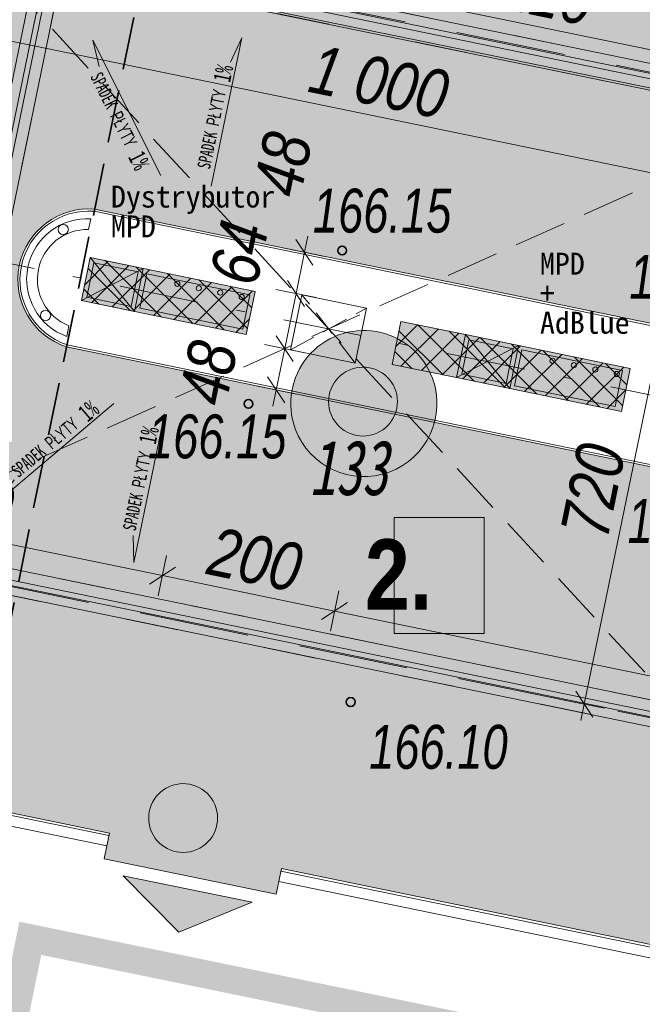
# Model space of a CAD drawing. Header units: metres. Extents: x -94 to 181, y -785 to -637.
# Tile 31 of 54: x 35.35 to 42.44, y -702.4 to -691.19. Entities that reach past the tile are written whole.
import ezdxf
from ezdxf.xclip import XClip

# ---------------------------------------------------------------- set-up
doc = ezdxf.new("R2010")
doc.units = ezdxf.units.M
doc.header["$MEASUREMENT"] = 0
doc.header["$XCLIPFRAME"] = 0
for name, pattern in [('Krawędzie ukryte', [0.85, 0.6, -0.25]), ('Krawędzie ukryte drobniejsze', [0.425, 0.3, -0.125]), ('Kropki i Kreski', [1.8, 0.9, -0.45, 0, -0.45]), ('Przerywana', [1.85, 1.25, -0.6]), ('Przerywana kopia-000', [1.6, 0.6, -1])]:
    doc.linetypes.add(name, pattern=pattern)
for name, color, linetype, lineweight, true_color in [('! PZT poziomice_Nr_pióra__231', 7, 'Continuous', 35, 0x24a2ff), ('! PZT poziomice_Nr_pióra__232', 7, 'Continuous', 13, 0x24a2ff), ('PZT DRZEWA DO USUNIĘCIA _Nr_pióra__220', 7, 'Continuous', 5, 0xd90005), ('PZT_Nr_pióra__221', 7, 'Continuous', 20, 0x575757), ('PZT_Nr_pióra__225', 7, 'Continuous', 13, 0x575757), ('PZT_Nr_pióra__226', 7, 'Continuous', 15, 0x575757), ('PZT_Nr_pióra__232', 7, 'Continuous', 13, 0x24a2ff), ('Wymiarowanie - PZT_Nr_pióra__140', 7, 'Continuous', 13, 0x7e20ff), ('Wymiarowanie - PZT_Nr_pióra__233', 7, 'Continuous', 13, 0x1717ff)]:
    doc.layers.add(name, color=color, linetype=linetype, lineweight=lineweight, true_color=true_color)
for name, color, linetype, lineweight in [('Mapa Poniatowa - do zatwierdzenia (3)_39_0_Nr_pióra__1', 7, 'Continuous', 13), ('PZT - strefy zagrożenia wybuchem_Nr_pióra__127', 6, 'Continuous', 5), ('PZT DRZEWA DO USUNIĘCIA _Nr_pióra__1', 7, 'Continuous', 13), ('PZT DRZEWA DO USUNIĘCIA _Nr_pióra__161', 7, 'Continuous', 5), ('PZT DRZEWA DO USUNIĘCIA _Nr_pióra__20', 1, 'Continuous', 13), ('PZT DRZEWA DO USUNIĘCIA _Nr_pióra__244', 7, 'Continuous', 20), ('PZT_Nr_pióra__1', 7, 'Continuous', 13), ('PZT_Nr_pióra__101', 7, 'Continuous', 5), ('PZT_Nr_pióra__18', 9, 'Continuous', 13), ('PZT_Nr_pióra__205', 8, 'Continuous', 5), ('PZT_Nr_pióra__41', 7, 'Continuous', 15), ('PZT_Nr_pióra__98', 154, 'Continuous', 13), ('Wymiarowanie - PZT_Nr_pióra__1', 7, 'Continuous', 13), ('Wymiarowanie - PZT_Nr_pióra__101', 7, 'Continuous', 5), ('Wymiarowanie - PZT_Nr_pióra__161', 7, 'Continuous', 5), ('Wymiarowanie - PZT_Nr_pióra__203', 150, 'Continuous', 35)]:
    doc.layers.add(name, color=color, linetype=linetype, lineweight=lineweight)
for name, color, linetype in [('PZT', 7, 'Continuous'), ('PZT MDCP', 7, 'Continuous'), ('Wymiarowanie - PZT', 7, 'Continuous')]:
    doc.layers.add(name, color=color, linetype=linetype)
doc.styles.add('GENERATED_STYLE_1', font='ARIALN.TTF')
doc.styles.add('GENERATED_STYLE_2', font='msgothic.ttc')
doc.styles.add('GENERATED_STYLE_4', font='msgothic.ttc')
doc.styles.add('GENERATED_STYLE_5', font='ARIALN.TTF')
doc.styles.add('GENERATED_STYLE_6', font='msgothic.ttc')
doc.linetypes.add('Strzałki kopia', pattern='A,0,[1,PT.D.031.Shx,S=0.015873,R=0,X=0,Y=0],-2.5,0', length=2.5)
doc.dimstyles.new('GENERATED_STYLE__1', dxfattribs={"dimtxt": 0.55, "dimasz": 0.2375, "dimexe": 0.18, "dimexo": 0, "dimgap": 0.09, "dimtad": 1, "dimdec": 0, "dimlfac": 100, "dimzin": 0, "dimdsep": 46, "dimtxsty": 'GENERATED_STYLE_1', "dimblk": 'ARROWHEAD_6', "dimblk1": 'ARROWHEAD_6', "dimblk2": 'ARROWHEAD_6', "dimcen": 0.09, "dimclrd": 7, "dimclre": 7, "dimclrt": 7, "dimadec": 1, "dimazin": 0, "dimtfac": 1, "dimtdec": 4, "dimtmove": 0, "dimatfit": 3, "dimfxl": 0, "dimtolj": 1, "dimtzin": 0, "dimarcsym": 0})
doc.dimstyles.new('GENERATED_STYLE__2', dxfattribs={"dimtxt": 0.55, "dimasz": 0.2375, "dimexe": 0.18, "dimexo": 0, "dimgap": 0.09, "dimtad": 1, "dimdec": 0, "dimlfac": 100, "dimzin": 0, "dimdsep": 46, "dimtxsty": 'GENERATED_STYLE_1', "dimblk": 'ARROWHEAD_6', "dimblk1": 'ARROWHEAD_6', "dimblk2": 'ARROWHEAD_6', "dimcen": 0.09, "dimclrd": 7, "dimclre": 7, "dimclrt": 7, "dimadec": 1, "dimazin": 0, "dimtfac": 1, "dimtdec": 4, "dimtmove": 2, "dimatfit": 3, "dimfxl": 0, "dimtolj": 1, "dimtzin": 0, "dimarcsym": 0})
picture_1 = doc.add_image_def('image1.tif', size_in_pixel=(3509, 6496))
pattern_1 = [(45, (0, 0), (-0.141421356, 0.141421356), []), (135, (0, 0), (0.141421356, 0.141421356), [])]

# ---------------------------------------------------------------- blocks, each defined once
blk = doc.blocks.new('Rysunek_1_39', base_point=(43.899, -710.766))
at = {"layer": 'Mapa Poniatowa - do zatwierdzenia (3)_39_0_Nr_pióra__1'}
image = blk.add_image(picture_1, insert=(-93.597, -636.506), size_in_units=(148.519, 274.99), rotation=-90, dxfattribs=at)
image.set_boundary_path([(-0.5, -0.5), (3508.5, 6495.5)])
blk = doc.blocks.new('*D45')
at = {"layer": 'Wymiarowanie - PZT_Nr_pióra__101', "linetype": 'Continuous'}
for p, q in [((35.88, -690.402), (35.974, -689.943)), ((35.927, -690.173), (46.803, -692.407)), ((46.756, -692.637), (46.85, -692.177)), ((46.803, -692.407), (47.097, -692.467))]:
    blk.add_line(p, q, dxfattribs=at)
at = {"layer": 'Wymiarowanie - PZT_Nr_pióra__161', "linetype": 'Continuous'}
for p, q in [((36.075, -690.075), (35.779, -690.27)), ((46.951, -692.31), (46.656, -692.504))]:
    blk.add_line(p, q, dxfattribs=at)
at = {"layer": 'Wymiarowanie - PZT_Nr_pióra__101', "char_height": 0.55, "attachment_point": 7, "rotation": 348.3916, "style": 'GENERATED_STYLE_1'}
for s, insert in [('\\A1;{\\fArial Narrow|b0|i1|c238|p34;1\xa0110}', (40.267, -690.952)), ('\\A1;{\\fArial Narrow|b0|i1|c238|p34;30}', (46.013, -692.132))]:
    blk.add_mtext(s, dxfattribs=dict(at, insert=insert))
blk = doc.blocks.new('ARROWHEAD_6')
at = {"color": 0, "linetype": 'Continuous', "lineweight": 0}
for p, q in [((-0.5, -0.5), (0.5, 0.5)), ((0, 0), (-1, 0))]:
    blk.add_line(p, q, dxfattribs=at)
blk = doc.blocks.new('*D60')
at = {"layer": 'Wymiarowanie - PZT_Nr_pióra__101', "linetype": 'Continuous'}
for p, q in [((34.818, -704.043), (31.013, -703.261)), ((34.866, -703.813), (34.771, -704.272)), ((47.597, -706.667), (34.818, -704.043)), ((47.644, -706.438), (47.549, -706.897)), ((48.547, -706.863), (47.597, -706.667))]:
    blk.add_line(p, q, dxfattribs=at)
at = {"layer": 'Wymiarowanie - PZT_Nr_pióra__161', "linetype": 'Continuous'}
for p, q in [((34.671, -704.14), (34.966, -703.945)), ((47.449, -706.765), (47.744, -706.57))]:
    blk.add_line(p, q, dxfattribs=at)
at = {"layer": 'Wymiarowanie - PZT_Nr_pióra__101', "insert": (43.3, -705.623), "char_height": 0.55, "attachment_point": 7, "rotation": 348.3916, "style": 'GENERATED_STYLE_1'}
blk.add_mtext('\\A1;{\\fArial Narrow|b0|i1|c238|p34;1\xa0305}', dxfattribs=at)
blk = doc.blocks.new('*D79')
at = {"layer": 'Wymiarowanie - PZT_Nr_pióra__101', "linetype": 'Continuous'}
for p, q in [((38.271, -695.404), (38.368, -694.934)), ((38.501, -695.452), (38.042, -695.357)), ((38.233, -695.588), (38.271, -695.404))]:
    blk.add_line(p, q, dxfattribs=at)
at = {"layer": 'Wymiarowanie - PZT_Nr_pióra__161', "linetype": 'Continuous'}
for p, q in [((38.27, -694.787), (38.465, -695.082)), ((38.174, -695.257), (38.368, -695.552))]:
    blk.add_line(p, q, dxfattribs=at)
at = {"layer": 'Wymiarowanie - PZT_Nr_pióra__101', "insert": (37.702, -695.609), "char_height": 0.55, "attachment_point": 7, "rotation": 78.3916, "style": 'GENERATED_STYLE_1'}
blk.add_mtext('\\A1;{\\fArial Narrow|b0|i1|c238|p34;48}', dxfattribs=at)
blk = doc.blocks.new('*D80')
at = {"layer": 'Wymiarowanie - PZT_Nr_pióra__101', "linetype": 'Continuous'}
for p, q in [((38.368, -694.934), (38.497, -694.307)), ((38.597, -694.981), (38.138, -694.887)), ((38.271, -695.404), (38.368, -694.934))]:
    blk.add_line(p, q, dxfattribs=at)
at = {"layer": 'Wymiarowanie - PZT_Nr_pióra__161', "linetype": 'Continuous'}
for p, q in [((38.399, -694.16), (38.594, -694.455)), ((38.27, -694.787), (38.465, -695.082))]:
    blk.add_line(p, q, dxfattribs=at)
at = {"layer": 'Wymiarowanie - PZT_Nr_pióra__101', "insert": (38.055, -694.241), "char_height": 0.55, "attachment_point": 7, "rotation": 78.3916, "style": 'GENERATED_STYLE_1'}
blk.add_mtext('\\A1;{\\fArial Narrow|b0|i1|c238|p34;64}', dxfattribs=at)
blk = doc.blocks.new('*D81')
at = {"layer": 'Wymiarowanie - PZT_Nr_pióra__101', "linetype": 'Continuous'}
for p, q in [((38.593, -693.837), (38.631, -693.653)), ((38.823, -693.884), (38.364, -693.79)), ((38.497, -694.307), (38.593, -693.837)), ((38.726, -694.354), (38.267, -694.26)), ((38.368, -694.934), (38.497, -694.307))]:
    blk.add_line(p, q, dxfattribs=at)
at = {"layer": 'Wymiarowanie - PZT_Nr_pióra__161', "linetype": 'Continuous'}
for p, q in [((38.69, -693.985), (38.496, -693.69)), ((38.399, -694.16), (38.594, -694.455))]:
    blk.add_line(p, q, dxfattribs=at)
at = {"layer": 'Wymiarowanie - PZT_Nr_pióra__101', "insert": (38.551, -693.234), "char_height": 0.55, "attachment_point": 7, "rotation": 78.3916, "style": 'GENERATED_STYLE_1'}
blk.add_mtext('\\A1;{\\fArial Narrow|b0|i1|c238|p34;48}', dxfattribs=at)
blk = doc.blocks.new('*D85')
at = {"layer": 'Wymiarowanie - PZT_Nr_pióra__101', "linetype": 'Continuous'}
for p, q in [((28.59, -687.687), (34.938, -688.991)), ((34.891, -689.221), (34.985, -688.761)), ((34.938, -688.991), (44.734, -691.003)), ((44.686, -691.233), (44.781, -690.774))]:
    blk.add_line(p, q, dxfattribs=at)
at = {"layer": 'Wymiarowanie - PZT_Nr_pióra__161', "linetype": 'Continuous'}
for p, q in [((35.086, -688.894), (34.791, -689.088)), ((44.881, -690.906), (44.586, -691.101))]:
    blk.add_line(p, q, dxfattribs=at)
at = {"layer": 'Wymiarowanie - PZT_Nr_pióra__101', "insert": (39.082, -689.73), "char_height": 0.55, "attachment_point": 7, "rotation": 348.3916, "style": 'GENERATED_STYLE_1'}
blk.add_mtext('\\A1;{\\fArial Narrow|b0|i1|c238|p34;1\xa0000}', dxfattribs=at)
blk = doc.blocks.new('*D86')
at = {"layer": 'Wymiarowanie - PZT_Nr_pióra__101', "linetype": 'Continuous'}
for p, q in [((34.938, -688.991), (44.734, -691.003)), ((44.686, -691.233), (44.781, -690.774)), ((44.734, -691.003), (66.388, -695.452)), ((66.341, -695.681), (66.435, -695.222)), ((66.388, -695.452), (66.571, -695.489))]:
    blk.add_line(p, q, dxfattribs=at)
at = {"layer": 'Wymiarowanie - PZT_Nr_pióra__161', "linetype": 'Continuous'}
for p, q in [((44.881, -690.906), (44.586, -691.101)), ((66.24, -695.549), (66.535, -695.354))]:
    blk.add_line(p, q, dxfattribs=at)
at = {"layer": 'Wymiarowanie - PZT_Nr_pióra__101', "insert": (54.807, -692.96), "char_height": 0.55, "attachment_point": 7, "rotation": 348.3916, "style": 'GENERATED_STYLE_1'}
blk.add_mtext('\\A1;{\\fArial Narrow|b0|i1|c238|p34;2\xa0211}', dxfattribs=at)
blk = doc.blocks.new('*D105')
at = {"layer": 'Wymiarowanie - PZT_Nr_pióra__101', "linetype": 'Continuous'}
for p, q in [((18.009, -693.614), (19.067, -693.832)), ((19.02, -694.062), (19.114, -693.603)), ((19.067, -693.832), (32.388, -696.574)), ((32.341, -696.804), (32.435, -696.345)), ((32.388, -696.574), (36.977, -697.519))]:
    blk.add_line(p, q, dxfattribs=at)
at = {"layer": 'Wymiarowanie - PZT_Nr_pióra__161', "linetype": 'Continuous'}
for p, q in [((19.215, -693.735), (18.919, -693.929)), ((32.536, -696.477), (32.24, -696.671))]:
    blk.add_line(p, q, dxfattribs=at)
at = {"layer": 'Wymiarowanie - PZT_Nr_pióra__101', "insert": (24.974, -694.936), "char_height": 0.55, "attachment_point": 7, "rotation": 348.3687, "style": 'GENERATED_STYLE_1'}
blk.add_mtext('\\A1;{\\fArial Narrow|b0|i1|c238|p34;1\xa0360}', dxfattribs=at)
blk = doc.blocks.new('*D106')
at = {"layer": 'Wymiarowanie - PZT_Nr_pióra__101', "linetype": 'Continuous'}
for p, q in [((32.388, -696.574), (36.977, -697.519)), ((36.93, -697.748), (37.024, -697.289)), ((36.977, -697.519), (38.936, -697.922))]:
    blk.add_line(p, q, dxfattribs=at)
at = {"layer": 'Wymiarowanie - PZT_Nr_pióra__161', "linetype": 'Continuous'}
for p, q in [((32.536, -696.477), (32.24, -696.671)), ((37.125, -697.422), (36.829, -697.616))]:
    blk.add_line(p, q, dxfattribs=at)
at = {"layer": 'Wymiarowanie - PZT_Nr_pióra__101', "insert": (34.187, -696.832), "char_height": 0.55, "attachment_point": 7, "rotation": 348.3687, "style": 'GENERATED_STYLE_1'}
blk.add_mtext('\\A1;{\\fArial Narrow|b0|i1|c238|p34;469}', dxfattribs=at)
blk = doc.blocks.new('*D107')
at = {"layer": 'Wymiarowanie - PZT_Nr_pióra__101', "linetype": 'Continuous'}
for p, q in [((36.93, -697.748), (37.024, -697.289)), ((36.977, -697.519), (38.936, -697.922)), ((38.889, -698.152), (38.983, -697.692)), ((38.936, -697.922), (49.92, -700.183))]:
    blk.add_line(p, q, dxfattribs=at)
at = {"layer": 'Wymiarowanie - PZT_Nr_pióra__161', "linetype": 'Continuous'}
for p, q in [((37.125, -697.422), (36.829, -697.616)), ((39.083, -697.825), (38.788, -698.019))]:
    blk.add_line(p, q, dxfattribs=at)
at = {"layer": 'Wymiarowanie - PZT_Nr_pióra__101', "insert": (37.461, -697.506), "char_height": 0.55, "attachment_point": 7, "rotation": 348.3687, "style": 'GENERATED_STYLE_1'}
blk.add_mtext('\\A1;{\\fArial Narrow|b0|i1|c238|p34;200}', dxfattribs=at)
blk = doc.blocks.new('*D108')
at = {"layer": 'Wymiarowanie - PZT_Nr_pióra__101', "linetype": 'Continuous'}
for p, q in [((38.889, -698.152), (38.983, -697.692)), ((38.936, -697.922), (49.92, -700.183))]:
    blk.add_line(p, q, dxfattribs=at)
at = {"layer": 'Wymiarowanie - PZT_Nr_pióra__161', "linetype": 'Continuous'}
for p, q in [((39.083, -697.825), (38.788, -698.019)), ((50.068, -700.086), (49.773, -700.28))]:
    blk.add_line(p, q, dxfattribs=at)
at = {"layer": 'Wymiarowanie - PZT_Nr_pióra__101', "insert": (43.675, -698.785), "char_height": 0.55, "attachment_point": 7, "rotation": 348.3687, "style": 'GENERATED_STYLE_1'}
blk.add_mtext('\\A1;{\\fArial Narrow|b0|i1|c238|p34;1\xa0121}', dxfattribs=at)
blk = doc.blocks.new('*D109')
at = {"layer": 'Wymiarowanie - PZT_Nr_pióra__101', "linetype": 'Continuous'}
for p, q in [((38.936, -697.922), (49.92, -700.183)), ((49.873, -700.413), (49.968, -699.953)), ((49.92, -700.183), (56.972, -701.635)), ((56.925, -701.864), (57.019, -701.405)), ((56.972, -701.635), (57.952, -701.836))]:
    blk.add_line(p, q, dxfattribs=at)
at = {"layer": 'Wymiarowanie - PZT_Nr_pióra__161', "linetype": 'Continuous'}
for p, q in [((50.068, -700.086), (49.773, -700.28)), ((57.12, -701.537), (56.825, -701.732))]:
    blk.add_line(p, q, dxfattribs=at)
at = {"layer": 'Wymiarowanie - PZT_Nr_pióra__101', "char_height": 0.55, "attachment_point": 7, "rotation": 348.3687, "style": 'GENERATED_STYLE_1'}
for s, insert in [('\\A1;{\\fArial Narrow|b0|i1|c238|p34;720}', (52.434, -700.588)), ('\\A1;{\\fArial Narrow|b0|i1|c238|p34;100}', (55.838, -701.289))]:
    blk.add_mtext(s, dxfattribs=dict(at, insert=insert))
blk = doc.blocks.new('*D120')
at = {"layer": 'Wymiarowanie - PZT_Nr_pióra__101', "linetype": 'Continuous'}
for p, q in [((34.516, -691.044), (34.422, -691.504)), ((34.469, -691.274), (34.285, -691.236)), ((44.265, -693.286), (34.469, -691.274)), ((44.312, -693.057), (44.217, -693.516)), ((44.448, -693.324), (44.265, -693.286))]:
    blk.add_line(p, q, dxfattribs=at)
at = {"layer": 'Wymiarowanie - PZT_Nr_pióra__161', "linetype": 'Continuous'}
for p, q in [((34.617, -691.177), (34.322, -691.371)), ((44.117, -693.383), (44.412, -693.189))]:
    blk.add_line(p, q, dxfattribs=at)
at = {"layer": 'Wymiarowanie - PZT_Nr_pióra__101', "insert": (38.613, -692.013), "char_height": 0.55, "attachment_point": 7, "rotation": 348.3916, "style": 'GENERATED_STYLE_1'}
blk.add_mtext('\\A1;{\\fArial Narrow|b0|i1|c238|p34;1\xa0000}', dxfattribs=at)
blk = doc.blocks.new('*D121')
at = {"layer": 'Wymiarowanie - PZT_Nr_pióra__101', "linetype": 'Continuous'}
for p, q in [((43.263, -691.747), (43.226, -691.93)), ((43.226, -691.93), (41.777, -698.983)), ((42.996, -691.883), (43.455, -691.977)), ((41.547, -698.936), (42.006, -699.03)), ((41.777, -698.983), (41.739, -699.167))]:
    blk.add_line(p, q, dxfattribs=at)
at = {"layer": 'Wymiarowanie - PZT_Nr_pióra__161', "linetype": 'Continuous'}
for p, q in [((43.323, -692.078), (43.128, -691.783)), ((41.68, -698.835), (41.874, -699.131))]:
    blk.add_line(p, q, dxfattribs=at)
at = {"layer": 'Wymiarowanie - PZT_Nr_pióra__101', "insert": (42.047, -697.121), "char_height": 0.55, "attachment_point": 7, "rotation": 78.3916, "style": 'GENERATED_STYLE_1'}
blk.add_mtext('\\A1;{\\fArial Narrow|b0|i1|c238|p34;720}', dxfattribs=at)
blk = doc.blocks.new('Etykieta_3', base_point=(40.125, -698.18))
at = {"layer": 'Wymiarowanie - PZT_Nr_pióra__140', "linetype": 'Continuous'}
for p, q in [((40.637, -696.859), (39.613, -696.859)), ((39.613, -696.859), (39.613, -698.177)), ((40.637, -698.177), (40.637, -696.859)), ((39.613, -698.177), (40.637, -698.177))]:
    blk.add_line(p, q, dxfattribs=at)
at = {"layer": 'Wymiarowanie - PZT_Nr_pióra__140', "insert": (40.637, -697.106), "char_height": 0.8, "attachment_point": 3, "style": 'GENERATED_STYLE_5'}
blk.add_mtext('\\A1;{\\pt0,140;\\fArial Narrow|b1|i0|c238|p34;2. \\fArial Narrow|b1|i0|c238|p34;\\A1{\\H.66x;\\S^  ;}\\fArial Narrow|b1|i0|c238|p34;\\fArial Narrow|b1|i0|c238|p34;\\A1{\\H.66x;\\S^  ;}\\fArial Narrow|b1|i0|c238|p34;\\fArial Narrow|b1|i0|c238|p34;\\fArial Narrow|b1|i0|c238|p34;\\fArial Narrow|b1|i0|c238|p34;\\fArial Narrow|b1|i0|c238|p34;\\fArial Narrow|b1|i0|c238|p34;\\fArial Narrow|b1|i0|c238|p34;\\fArial Narrow|b1|i0|c238|p34;\\fArial Narrow|b1|i0|c238|p34;\\fArial Narrow|b1|i0|c238|p34;\\fArial Narrow|b1|i0|c238|p34;\\fArial Narrow|b1|i0|c238|p34;\\fArial Narrow|b1|i0|c238|p34;\\fArial Narrow|b1|i0|c238|p34;\\fArial Narrow|b1|i0|c238|p34;\\fArial Narrow|b1|i0|c238|p34;\\fArial Narrow|b1|i0|c238|p34;\\fArial Narrow|b1|i0|c238|p34;\\fArial Narrow|b1|i0|c238|p34;\\fArial Narrow|b1|i0|c238|p34;\\fArial Narrow|b1|i0|c238|p34;\\fArial Narrow|b1|i0|c238|p34;\\fArial Narrow|b1|i0|c238|p34;\\fArial Narrow|b1|i0|c238|p34;\\fArial Narrow|b1|i0|c238|p34;\\fArial Narrow|b1|i0|c238|p34;}', dxfattribs=at)
blk = doc.blocks.new('*D138')
at = {"layer": 'Wymiarowanie - PZT_Nr_pióra__101', "linetype": 'Continuous'}
for p, q in [((31.963, -699.543), (33.034, -694.329)), ((32.193, -699.59), (31.734, -699.496))]:
    blk.add_line(p, q, dxfattribs=at)
at = {"layer": 'Wymiarowanie - PZT_Nr_pióra__161', "linetype": 'Continuous'}
for p, q in [((32.937, -694.181), (33.132, -694.476)), ((31.866, -699.395), (32.061, -699.69))]:
    blk.add_line(p, q, dxfattribs=at)
at = {"layer": 'Wymiarowanie - PZT_Nr_pióra__101', "insert": (32.285, -697.431), "char_height": 0.55, "attachment_point": 7, "rotation": 78.3916, "style": 'GENERATED_STYLE_1'}
blk.add_mtext('\\A1;{\\fArial Narrow|b0|i1|c238|p34;532}', dxfattribs=at)
blk = doc.blocks.new('*D139')
at = {"layer": 'Wymiarowanie - PZT_Nr_pióra__101', "linetype": 'Continuous'}
for p, q in [((33.356, -692.761), (34.568, -686.865)), ((33.034, -694.329), (33.356, -692.761)), ((33.586, -692.809), (33.127, -692.714)), ((31.963, -699.543), (33.034, -694.329)), ((33.264, -694.376), (32.805, -694.281))]:
    blk.add_line(p, q, dxfattribs=at)
at = {"layer": 'Wymiarowanie - PZT_Nr_pióra__161', "linetype": 'Continuous'}
for p, q in [((33.259, -692.614), (33.454, -692.909)), ((32.937, -694.181), (33.132, -694.476))]:
    blk.add_line(p, q, dxfattribs=at)
at = {"layer": 'Wymiarowanie - PZT_Nr_pióra__101', "insert": (32.981, -694.04), "char_height": 0.55, "attachment_point": 7, "rotation": 78.3916, "style": 'GENERATED_STYLE_1'}
blk.add_mtext('\\A1;{\\fArial Narrow|b0|i1|c238|p34;160}', dxfattribs=at)
blk = doc.blocks.new('*D140')
at = {"layer": 'Wymiarowanie - PZT_Nr_pióra__101', "linetype": 'Continuous'}
for p, q in [((34.568, -686.865), (34.605, -686.682)), ((34.797, -686.913), (34.338, -686.818)), ((33.356, -692.761), (34.568, -686.865)), ((33.586, -692.809), (33.127, -692.714))]:
    blk.add_line(p, q, dxfattribs=at)
at = {"layer": 'Wymiarowanie - PZT_Nr_pióra__161', "linetype": 'Continuous'}
for p, q in [((34.665, -687.013), (34.47, -686.718)), ((33.259, -692.614), (33.454, -692.909))]:
    blk.add_line(p, q, dxfattribs=at)
at = {"layer": 'Wymiarowanie - PZT_Nr_pióra__101', "insert": (33.748, -690.308), "char_height": 0.55, "attachment_point": 7, "rotation": 78.3916, "style": 'GENERATED_STYLE_1'}
blk.add_mtext('\\A1;{\\fArial Narrow|b0|i1|c238|p34;602}', dxfattribs=at)
blk = doc.blocks.new('Symbol wejścia 19_3')
at = {"layer": 'PZT', "linetype": 'Continuous', "lineweight": 0, "true_color": 0x000000}
blk.add_hatch(color=18, dxfattribs=at).paths.add_polyline_path([(0, 0), (1.5, 0), (0.75, 0.5)])
at = {"layer": 'PZT_Nr_pióra__41', "linetype": 'Continuous'}
for p, q in [((0, 0), (0.75, 0.5)), ((1.5, 0), (0.75, 0.5)), ((0, 0), (1.5, 0))]:
    blk.add_line(p, q, dxfattribs=at)

msp = doc.modelspace()

# ---------------------------------------------------------------- hatches: boundary and pattern name
at = {"layer": 'PZT - strefy zagrożenia wybuchem_Nr_pióra__127', "linetype": 'Continuous'}
h = msp.add_hatch(dxfattribs=at)
h.set_pattern_fill('Siatka_5x5_ukośna', color=256, style=0, pattern_type=2)
h.set_pattern_definition(pattern_1)
h.paths.add_polyline_path([(37.93, -694.773), (36.055, -694.388), (36.156, -693.898), (38.031, -694.283)])
h = msp.add_hatch(dxfattribs=at)
h.set_pattern_fill('Siatka_5x5_ukośna', color=256, style=0, pattern_type=2)
h.set_pattern_definition(pattern_1)
h.paths.add_polyline_path([(42.2, -695.65), (39.594, -695.115), (39.694, -694.625), (42.301, -695.16)])
at = {"layer": 'PZT DRZEWA DO USUNIĘCIA _Nr_pióra__1', "linetype": 'Continuous'}
msp.add_hatch(color=256, dxfattribs=at).paths.add_polyline_path([(39.151, -695.556, 1), (39.381, -695.517, 1)])
at = {"layer": 'PZT DRZEWA DO USUNIĘCIA _Nr_pióra__220', "linetype": 'Continuous', "lineweight": 0, "true_color": 0x360001}
msp.add_hatch(color=18, dxfattribs=at).paths.add_polyline_path([(38.489, -695.848, 1), (40.05, -695.271, 1)])
at = {"layer": 'PZT DRZEWA DO USUNIĘCIA _Nr_pióra__220', "linetype": 'Continuous', "lineweight": 0, "true_color": 0xa20003}
for points in [[(38.886, -695.656, 1), (39.633, -695.419, 1)], [(36.839, -700.398, 1), (37.586, -700.161, 1)]]:
    msp.add_hatch(color=14, dxfattribs=at).paths.add_polyline_path(points)
at = {"layer": 'PZT DRZEWA DO USUNIĘCIA _Nr_pióra__244', "linetype": 'Continuous'}
msp.add_hatch(color=256, dxfattribs=at).paths.add_polyline_path([(37.104, -700.299, 1), (37.334, -700.259, 1)])
at = {"layer": 'PZT_Nr_pióra__1', "linetype": 'Continuous'}
h = msp.add_hatch(color=256, dxfattribs=at)
h.paths.add_polyline_path([(35.349, -701.46), (48.127, -704.085), (46.254, -713.202), (33.476, -710.577)])
h.paths.add_polyline_path([(47.749, -704.334), (35.598, -701.838), (33.87, -710.25), (46.021, -712.746)], flags=0)
at = {"layer": 'PZT_Nr_pióra__18', "linetype": 'Continuous', "lineweight": 0, "true_color": 0x303030}
h = msp.add_hatch(color=250, dxfattribs=at)
h.paths.add_polyline_path([(18.462, -696.769), (18.29, -695.274), (20.231, -685.827, 0.034274), (20.378, -681.83), (19.977, -677.615), (19.791, -676.888), (28.952, -678.724), (28.605, -679.741, 0.232055), (28.926, -682.12), (30.987, -684.805, 0.108584), (33.551, -686.482, 0.02167), (37.226, -687.41), (52.234, -690.497), (52.423, -690.536, 0.133896), (55.516, -689.796), (60.22, -686.318, 0.152322), (61.077, -685.165), (68.207, -686.595), (68.049, -687.367), (67.921, -687.476), (67.628, -687.732, 0.007662), (66.8, -688.48, 0.005567), (66.173, -689.078), (66.005, -689.243, 0.017405), (65.696, -689.561, 0.023469), (65.033, -690.353, 0.005902), (64.878, -690.562, 0.05924), (63.612, -692.835, 0.021782), (63.293, -693.721), (60.877, -705.482), (59.871, -710.38), (56.344, -709.656), (56.996, -706.482, 0.961191), (56.017, -706.281), (55.365, -709.454), (51.838, -708.73), (50.832, -713.628), (47.306, -712.903), (49.157, -703.891, 0.352559), (48.594, -702.966), (32.617, -699.677, 0.414214), (31.615, -700.332), (30.778, -704.404), (17.456, -701.667)])
h.paths.add_polyline_path([(47.066, -692.617), (35.602, -690.262), (34.113, -697.511), (45.577, -699.866)], flags=0)
at = {"layer": 'PZT_Nr_pióra__18', "linetype": 'Continuous', "lineweight": 0, "true_color": 0x606060}
h = msp.add_hatch(color=251, dxfattribs=at)
h.paths.add_polyline_path([(18.29, -695.274), (20.231, -685.827, 0.034274), (20.378, -681.83), (19.977, -677.615), (19.791, -676.888), (28.952, -678.724), (28.605, -679.741, 0.232055), (28.926, -682.12), (30.987, -684.805, 0.108584), (33.551, -686.482, 0.02167), (37.226, -687.41), (52.234, -690.497), (52.423, -690.536, 0.133896), (55.516, -689.796), (60.22, -686.318, 0.152322), (61.077, -685.165), (68.207, -686.595), (68.049, -687.367), (67.921, -687.476), (67.628, -687.732, 0.007662), (66.8, -688.48, 0.005567), (66.173, -689.078), (66.005, -689.243, 0.017405), (65.696, -689.561, 0.023469), (65.033, -690.353, 0.005902), (64.878, -690.562, 0.05924), (63.612, -692.835, 0.021782), (63.293, -693.721), (60.877, -705.482), (57.35, -704.758), (56.996, -706.482, 0.961191), (56.017, -706.281), (56.371, -704.557), (49.318, -703.108), (49.157, -703.891, 0.352559), (48.594, -702.966), (32.617, -699.677, 0.414214), (31.615, -700.332), (31.784, -699.506), (18.315, -696.739)])
h.paths.add_polyline_path([(34.113, -697.511), (35.602, -690.262), (47.063, -692.616), (45.574, -699.865)], flags=0)
for points in [[(38.031, -694.283), (36.156, -693.898), (36.055, -694.388), (37.93, -694.773)], [(40.325, -695.265), (39.591, -695.114), (39.691, -694.624), (40.426, -694.775)], [(42.301, -695.16), (40.426, -694.775), (40.325, -695.265), (42.2, -695.65)]]:
    msp.add_hatch(color=251, dxfattribs=at).paths.add_polyline_path(points)
at = {"layer": 'PZT_Nr_pióra__205', "linetype": 'Continuous'}
msp.add_hatch(color=256, dxfattribs=at).paths.add_polyline_path([(36.313, -700.744), (36.373, -700.45), (38.332, -700.854), (38.272, -701.147)])
at = {"layer": 'PZT_Nr_pióra__221', "linetype": 'Continuous', "lineweight": 0, "true_color": 0x2b2b2b}
h = msp.add_hatch(color=250, dxfattribs=at)
h.paths.add_polyline_path([(47.066, -692.617), (45.577, -699.866), (34.113, -697.511), (35.602, -690.262)])
h.paths.add_polyline_path([(45.035, -696.794), (35.885, -694.914, -0.890016), (36.205, -693.347), (45.357, -695.227, -0.811826)], flags=0)

# ---------------------------------------------------------------- linework, layer by layer
at = {"layer": '! PZT poziomice_Nr_pióra__231', "linetype": 'Continuous'}
for centre in [(39.022, -693.817), (37.956, -695.563), (39.119, -698.958)]:
    msp.add_circle(centre, 0.05, dxfattribs=at)
at = {"layer": 'PZT DRZEWA DO USUNIĘCIA _Nr_pióra__161', "linetype": 'Continuous', "flags": 128}
for points in [[(38.489, -695.848, 1), (40.05, -695.271, 1)], [(38.886, -695.656, 1), (39.633, -695.419, 1)]]:
    msp.add_lwpolyline(points, format="xyb", close=True, dxfattribs=at)
at = {"layer": 'PZT DRZEWA DO USUNIĘCIA _Nr_pióra__244', "linetype": 'Continuous', "flags": 128}
msp.add_lwpolyline([(36.839, -700.398, 1), (37.586, -700.161, 1)], format="xyb", close=True, dxfattribs=at)
at = {"layer": 'PZT_Nr_pióra__1', "linetype": 'Krawędzie ukryte'}
for p, q in [((43.041, -699.243), (34.694, -690.178)), ((33.246, -697.23), (44.49, -692.19))]:
    msp.add_line(p, q, dxfattribs=at)
at = {"layer": 'PZT_Nr_pióra__1', "linetype": 'Continuous'}
for p, q in [((36.659, -694.512), (36.156, -693.898)), ((36.759, -694.022), (36.055, -694.388)), ((36.659, -694.512), (36.759, -694.022)), ((40.929, -695.389), (40.426, -694.775)), ((41.029, -694.899), (40.325, -695.265)), ((40.929, -695.389), (41.029, -694.899))]:
    msp.add_line(p, q, dxfattribs=at)
at = {"layer": 'PZT_Nr_pióra__1', "linetype": 'Przerywana', "flags": 128}
msp.add_lwpolyline([(33.246, -697.23), (34.694, -690.178), (44.49, -692.19), (43.041, -699.243)], close=True, dxfattribs=at)
at = {"layer": 'PZT_Nr_pióra__1', "linetype": 'Continuous', "flags": 128}
msp.add_lwpolyline([(35.912, -694.674), (35.887, -694.795, -0.86451), (36.162, -693.456), (36.137, -693.578, 0.838036)], format="xyb", close=True, dxfattribs=at)
for points in [[(38.031, -694.283), (36.156, -693.898), (36.055, -694.388), (37.93, -694.773)], [(36.055, -694.388), (36.156, -693.898), (36.759, -694.022), (36.659, -694.512)], [(36.115, -694.349), (36.195, -693.957), (36.7, -694.061), (36.62, -694.453)], [(37.972, -694.322), (37.891, -694.714), (36.718, -694.473), (36.798, -694.081)], [(40.325, -695.265), (39.591, -695.114), (39.691, -694.624), (40.426, -694.775)], [(42.301, -695.16), (40.426, -694.775), (40.325, -695.265), (42.2, -695.65)], [(40.384, -695.226), (40.465, -694.834), (40.97, -694.938), (40.89, -695.33)], [(42.214, -695.183), (42.13, -695.595), (40.984, -695.359), (41.068, -694.948)]]:
    msp.add_lwpolyline(points, close=True, dxfattribs=at)
at = {"layer": 'PZT_Nr_pióra__1', "linetype": 'Continuous'}
for centre, radius in [((35.848, -693.578), 0.0585), ((37.146, -694.196), 0.0296), ((37.39, -694.246), 0.0296), ((37.634, -694.296), 0.0296), ((37.879, -694.346), 0.0296), ((35.647, -694.558), 0.0585), ((41.416, -695.073), 0.0296), ((41.659, -695.123), 0.0296), ((41.904, -695.173), 0.0296), ((42.149, -695.223), 0.0296)]:
    msp.add_circle(centre, radius, dxfattribs=at)
at = {"layer": 'PZT_Nr_pióra__101', "linetype": 'Kropki i Kreski'}
msp.add_line((34.635, -693.841), (49.059, -696.804), dxfattribs=at)
at = {"layer": 'PZT_Nr_pióra__101', "linetype": 'Continuous', "flags": 128}
for points in [[(45.357, -695.227), (36.205, -693.347, 0.890016), (35.885, -694.914), (45.035, -696.794, 0.811826)], [(45.349, -695.25), (36.201, -693.371, 0.88836), (35.891, -694.89), (45.037, -696.769, 0.809133)]]:
    msp.add_lwpolyline(points, format="xyb", close=True, dxfattribs=at)
msp.add_lwpolyline([(18.462, -696.769), (18.315, -696.739), (17.279, -701.784), (30.894, -704.581), (31.779, -700.366), (31.78, -700.366, -0.414333), (32.587, -699.824), (36.343, -700.597), (36.313, -700.744), (38.272, -701.147), (38.302, -701.001), (48.553, -703.111, -0.348517), (49.008, -703.872), (47.159, -712.873), (47.306, -712.903)], format="xyb", dxfattribs=at)
for points in [[(32.622, -699.709), (36.367, -700.48)], [(32.628, -699.679), (36.373, -700.45), (36.343, -700.597)], [(48.583, -702.964), (38.332, -700.854), (38.302, -701.001)], [(48.586, -702.995), (38.326, -700.883)]]:
    msp.add_lwpolyline(points, dxfattribs=at)
at = {"layer": 'PZT_Nr_pióra__225', "linetype": 'Continuous', "flags": 128}
msp.add_lwpolyline([(47.066, -692.617), (45.577, -699.866), (34.113, -697.511), (35.602, -690.262)], close=True, dxfattribs=at)
msp.add_lwpolyline([(45.035, -696.794), (35.885, -694.914, -0.890016), (36.205, -693.347), (45.357, -695.227, -0.811826)], format="xyb", close=True, dxfattribs=at)
at = {"layer": 'PZT_Nr_pióra__226', "linetype": 'Continuous', "flags": 128}
msp.add_lwpolyline([(45.344, -699.512), (46.712, -692.851), (35.836, -690.616), (34.468, -697.277)], close=True, dxfattribs=at)
at = {"layer": 'PZT_Nr_pióra__232', "linetype": 'Przerywana kopia-000', "flags": 128}
for points in [[(47.066, -692.617), (45.577, -699.866), (34.113, -697.511), (35.602, -690.262)], [(46.712, -692.851), (45.344, -699.512), (34.468, -697.277), (35.836, -690.616)]]:
    msp.add_lwpolyline(points, close=True, dxfattribs=at)
at = {"layer": 'PZT_Nr_pióra__232', "linetype": 'Continuous', "flags": 128}
for points in [[(43.645, -699.356), (45.491, -699.735), (46.935, -692.703), (35.689, -690.393), (34.244, -697.425), (37.072, -698.005)], [(43.657, -699.297), (45.444, -699.664), (46.864, -692.75), (35.735, -690.464), (34.315, -697.378), (37.084, -697.947)], [(37.072, -698.005), (43.618, -699.35)], [(37.084, -697.947), (43.657, -699.297)]]:
    msp.add_lwpolyline(points, dxfattribs=at)
at = {"layer": 'PZT_Nr_pióra__41', "linetype": 'Krawędzie ukryte drobniejsze'}
for p, q in [((39.171, -695.099), (38.565, -694.321)), ((38.436, -694.948), (39.299, -694.472))]:
    msp.add_line(p, q, dxfattribs=at)
at = {"layer": 'PZT_Nr_pióra__41', "linetype": 'Continuous', "flags": 128}
msp.add_lwpolyline([(38.436, -694.948), (39.171, -695.099), (39.299, -694.472), (38.565, -694.321)], close=True, dxfattribs=at)
at = {"layer": 'PZT_Nr_pióra__98', "linetype": 'Strzałki kopia', "flags": 128}
msp.add_lwpolyline([(24.502, -677.832), (24.238, -681.197, 0.30118), (30.707, -689.463), (35.55, -690.532), (47.008, -692.885), (49.957, -693.517, 0.236603), (62.113, -688.651), (64.465, -685.845)], format="xyb", dxfattribs=at)
at = {"layer": 'Wymiarowanie - PZT_Nr_pióra__101', "linetype": 'Continuous', "flags": 128}
for points in [[(37.532, -693.083), (37.879, -691.394), (37.753, -691.672)], [(36.957, -692.964), (36.184, -691.423), (36.257, -691.72)], [(36.424, -695.561), (35.106, -696.673), (35.29, -696.429)], [(36.999, -695.68), (36.652, -697.369), (36.645, -697.063)]]:
    msp.add_lwpolyline(points, dxfattribs=at)
at = {"layer": 'Wymiarowanie - PZT_Nr_pióra__203', "linetype": 'Krawędzie ukryte'}
msp.add_line((34.831, -700.08), (38.9, -680.144), dxfattribs=at)

# ---------------------------------------------------------------- block references
at = {"layer": 'PZT', "color": 8, "linetype": 'Continuous', "lineweight": 5, "rotation": 168.3915960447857}
msp.add_blockref('Symbol wejścia 19_3', (37.998, -701.239), dxfattribs=at)
at = {"layer": 'PZT MDCP', "linetype": 'Continuous'}
ref = msp.add_blockref('Rysunek_1_39', (43.899, -710.766), dxfattribs=at)
XClip(ref).set_block_clipping_path([(-93.5966232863, -785.025747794), (181.3936544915, -636.5063033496)])
at = {"layer": 'Wymiarowanie - PZT', "color": 190, "linetype": 'Continuous', "lineweight": 13, "true_color": 0x7e20ff}
msp.add_blockref('Etykieta_3', (40.125, -698.18), dxfattribs=at)

# ---------------------------------------------------------------- texts
at = {"layer": '! PZT poziomice_Nr_pióra__232', "linetype": 'Continuous', "char_height": 0.5, "style": 'GENERATED_STYLE_1'}
for s, insert, attachment_point in [('\\A1;{\\W0.900000x;\\fArial Narrow|b0|i1|c238|p34;166.15}', (40.265, -693.62), 9), ('\\A1;{\\W0.900000x;\\fArial Narrow|b0|i1|c238|p34;166.15}', (43.866, -694.374), 9), ('\\A1;{\\W0.900000x;\\fArial Narrow|b0|i1|c238|p34;166.15}', (38.388, -696.191), 9), ('\\A1;{\\W0.900000x;\\fArial Narrow|b0|i1|c238|p34;166.15}', (43.847, -697.153), 9), ('\\A1;{\\W0.900000x;\\fArial Narrow|b0|i1|c238|p34;166.10}', (39.329, -699.726), 7)]:
    msp.add_mtext(s, dxfattribs=dict(at, insert=insert, attachment_point=attachment_point))
at = {"layer": 'PZT DRZEWA DO USUNIĘCIA _Nr_pióra__20', "linetype": 'Continuous', "insert": (39.542, -696.612), "char_height": 0.625, "attachment_point": 9, "style": 'GENERATED_STYLE_4'}
msp.add_mtext('\\A1;{\\W0.700000x;\\fMS Gothic|b0|i1|c238|p49;133}', dxfattribs=at)
at = {"layer": 'Wymiarowanie - PZT_Nr_pióra__1', "linetype": 'Continuous', "char_height": 0.15, "style": 'GENERATED_STYLE_6'}
for insert, attachment_point, rotation in [((36.664, -692.923), 9, 296.627), ((37.787, -691.727), 9, 78.3916), ((35.355, -696.433), 7, 40.1562), ((36.699, -697.025), 7, 78.3916)]:
    msp.add_mtext('\\A1;{\\W0.700000x;\\fMS Gothic|b0|i0|c238|p49;SPADEK PŁYTY\\fMS Gothic|b0|i0|c238|p49;\\H1.333333x; 1%}', dxfattribs=dict(at, insert=insert, attachment_point=attachment_point, rotation=rotation))
at = {"layer": 'Wymiarowanie - PZT_Nr_pióra__233', "linetype": 'Continuous', "char_height": 0.25, "attachment_point": 1, "style": 'GENERATED_STYLE_2'}
for s, insert, width, line_spacing_factor in [('\\A1;{\\fMS Gothic|b1|i0|c238|p49;Dystrybutor\\P\\fMS Gothic|b1|i0|c238|p49;MPD}', (36.391, -693.078), 1.89552, 0.815676), ('\\A1;{\\fMS Gothic|b1|i0|c238|p49;MPD\\P\\fMS Gothic|b1|i0|c238|p49;+\\P\\fMS Gothic|b1|i0|c238|p49;AdBlue}', (41.273, -693.842), 1.14924, 0.807762)]:
    msp.add_mtext(s, dxfattribs=dict(at, insert=insert, width=width, line_spacing_factor=line_spacing_factor))

# ---------------------------------------------------------------- dimensions: what is measured, and where the dimension line sits
at = {"layer": 'Wymiarowanie - PZT', "linetype": 'Continuous'}
for base, p1, p2, angle, dimstyle, picture, middle, turn in [((34.568, -686.865), (36.559, -693.419), (39.164, -687.81), 78.3916, 'GENERATED_STYLE__1', '*D140', (33.605, -689.64), 78.3916), ((33.356, -692.761), (36.656, -695.073), (36.559, -693.419), 78.3916, 'GENERATED_STYLE__1', '*D139', (32.838, -693.371), 78.3916), ((44.734, -691.003), (34.694, -690.178), (44.49, -692.19), 348.3916, 'GENERATED_STYLE__1', '*D85', (40.059, -689.65), 348.3916), ((66.388, -695.452), (44.49, -692.19), (64.172, -706.237), 348.3916, 'GENERATED_STYLE__1', '*D86', (55.756, -692.875), 348.3916), ((46.803, -692.407), (35.836, -690.616), (46.712, -692.851), 348.3916, 'GENERATED_STYLE__1', '*D45', (41.216, -690.866), 348.3916), ((34.469, -691.274), (44.49, -692.19), (34.694, -690.178), 168.3916, 'GENERATED_STYLE__1', '*D120', (39.59, -691.933), 348.3916), ((41.777, -698.983), (44.49, -692.19), (43.041, -699.243), 258.3916, 'GENERATED_STYLE__2', '*D121', (41.904, -696.453), 78.3916), ((38.593, -693.837), (38.565, -694.321), (37.994, -693.714), 78.3916, 'GENERATED_STYLE__2', '*D81', (38.366, -692.77), 78.3916), ((38.497, -694.307), (38.436, -694.948), (38.565, -694.321), 78.3916, 'GENERATED_STYLE__2', '*D80', (37.87, -693.777), 78.3916), ((32.388, -696.574), (18.462, -696.769), (31.615, -700.332), 348.3687, 'GENERATED_STYLE__1', '*D105', (25.95, -694.856), 348.3687), ((33.034, -694.329), (33.136, -699.784), (36.656, -695.073), 78.3916, 'GENERATED_STYLE__1', '*D138', (32.142, -696.762), 78.3916), ((38.368, -694.934), (37.342, -695.213), (38.436, -694.948), 78.3916, 'GENERATED_STYLE__2', '*D79', (37.516, -695.145), 78.3916), ((36.9769, -697.5188), (31.6145, -700.3317), (36.3735, -700.4504), 348.3687, 'GENERATED_STYLE__1', '*D106', (34.8561, -696.6892), 348.3687), ((38.936, -697.922), (36.373, -700.45), (38.332, -700.854), 348.3687, 'GENERATED_STYLE__1', '*D107', (38.13, -697.363), 348.3687), ((49.9204, -700.1831), (38.3324, -700.8536), (49.1497, -703.9273), 348.3687, 'GENERATED_STYLE__1', '*D108', (44.651, -698.7053), 348.3687), ((56.972, -701.635), (49.15, -703.927), (56.371, -704.557), 348.3687, 'GENERATED_STYLE__1', '*D109', (53.103, -700.445), 348.3687), ((34.8183, -704.0425), (48.127, -704.0852), (35.3488, -701.4602), 168.3916, 'GENERATED_STYLE__2', '*D60', (44.2765, -705.5426), 348.3916)]:
    dim = msp.add_linear_dim(base=base, p1=p1, p2=p2, angle=angle, dimstyle=dimstyle, dxfattribs=at)
    dim.commit()
    dim.dimension.update_dxf_attribs({"geometry": picture, "text_midpoint": middle, "dimtype": 160, "text_rotation": turn})

doc.saveas('drawing.dxf')
